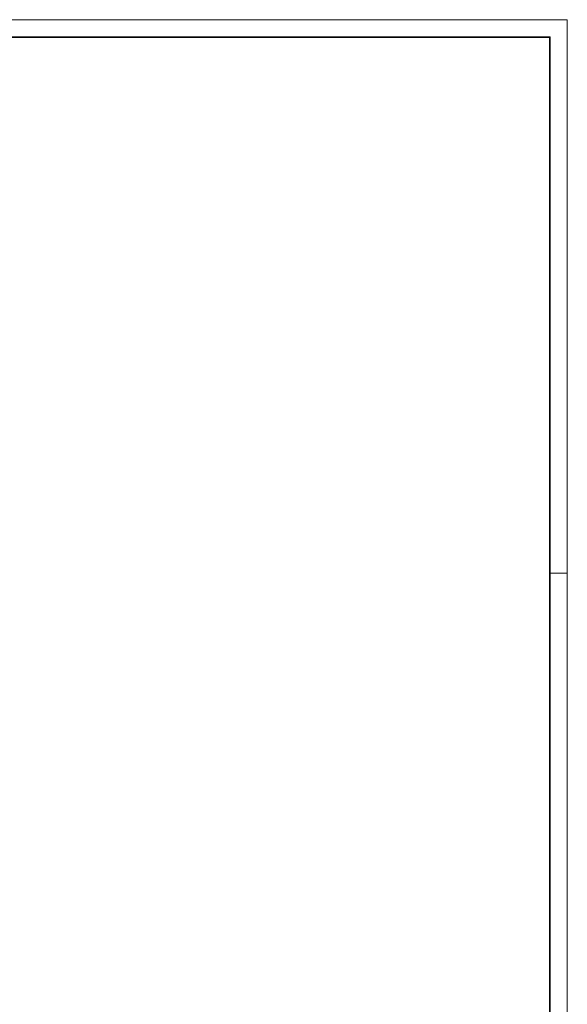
# Model space of a CAD drawing. Extents: x -620 to 300, y 62 to 1112.
# Tile 200 of 200: x 143 to 300, y 830 to 1112. Entities that reach past the tile are written whole.
import ezdxf
from ezdxf.lldxf.tags import DXFTag

# ---------------------------------------------------------------- set-up
doc = ezdxf.new("R2010")
doc.units = 0
doc.layers.add('iwb_Plankopf Rahmen', color=7, linetype='Continuous', lineweight=35)
tags = doc.linetypes.add('grob', pattern=[14, 3, -8, 3]).pattern_tags.tags
tags[8:9] = [DXFTag(74, 4), DXFTag(75, 0), DXFTag(340, '0'), DXFTag(46, 0.0), DXFTag(50, 0.0), DXFTag(44, 0.0), DXFTag(45, 0.0)]
tags[6:7] = [DXFTag(74, 4), DXFTag(75, 0), DXFTag(340, '0'), DXFTag(46, 0.0), DXFTag(50, 0.0), DXFTag(44, 0.0), DXFTag(45, 0.0)]
tags[4:5] = [DXFTag(74, 4), DXFTag(75, 0), DXFTag(340, '0'), DXFTag(46, 0.0), DXFTag(50, 0.0), DXFTag(44, 0.0), DXFTag(45, 0.0)]

msp = doc.modelspace()

# ---------------------------------------------------------------- linework, layer by layer
at = {"layer": 'iwb_Plankopf Rahmen', "color": 8, "linetype": 'grob', "lineweight": 5, "ltscale": 0.13, "true_color": 0x808080}
msp.add_line((300.35, 953.43), (295.35, 953.43), dxfattribs=at)
at = {"layer": 'iwb_Plankopf Rahmen', "color": 8, "lineweight": 13, "ltscale": 0.13, "true_color": 0x808080}
msp.add_lwpolyline([(300.35, 62.43), (-619.65, 62.43), (-619.65, 1112.43), (300.35, 1112.43), (300.35, 62.43)], close=True, dxfattribs=at)
at = {"layer": 'iwb_Plankopf Rahmen', "ltscale": 0.35}
msp.add_lwpolyline([(-599.65, 67.43), (-599.65, 1107.43), (295.35, 1107.43), (295.35, 67.43), (-599.65, 67.43)], close=True, dxfattribs=at)

doc.saveas('drawing.dxf')
